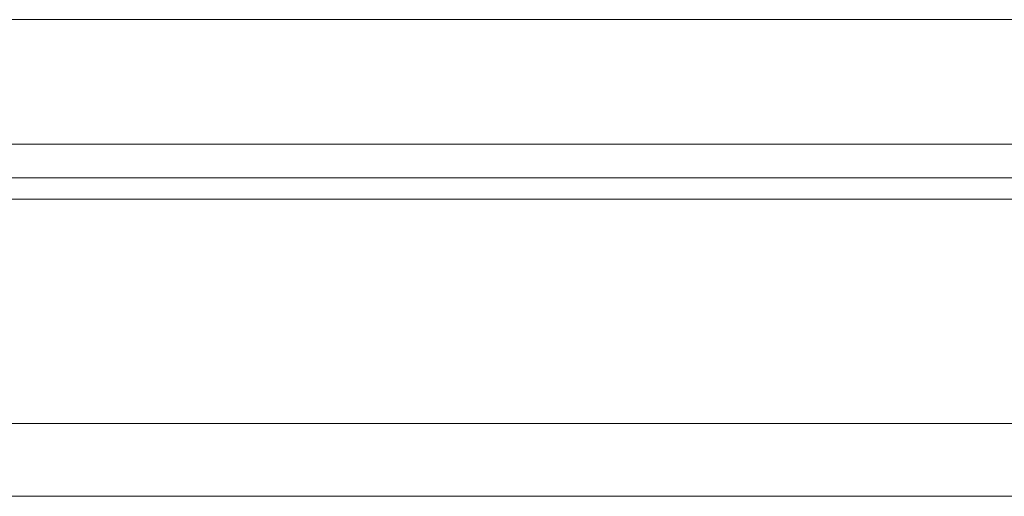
# Model space of a CAD drawing. Header units: millimetres. Extents: x 340 to 654, y 334 to 449.
# Tile 13 of 53: x 546.62 to 562.82, y 352.54 to 360.39. Entities that reach past the tile are written whole.
import ezdxf

# ---------------------------------------------------------------- set-up
doc = ezdxf.new("R2010")
doc.units = ezdxf.units.MM
doc.layers.add('OUT', color=3, linetype='Continuous')

msp = doc.modelspace()

# ---------------------------------------------------------------- linework, layer by layer
at = {"layer": 'OUT', "color": 0, "linetype": 'Continuous', "lineweight": 15}
for p, q in [((613.844, 360.392), (525.844, 360.392)), ((613.844, 358.342), (525.844, 358.342)), ((654.08, 357.788), (497.772, 357.788)), ((625.844, 357.434), (497.718, 357.434)), ((654.08, 353.742), (496.595, 353.742)), ((625.844, 352.542), (459.844, 352.542))]:
    msp.add_line(p, q, dxfattribs=at)

doc.saveas('drawing.dxf')
